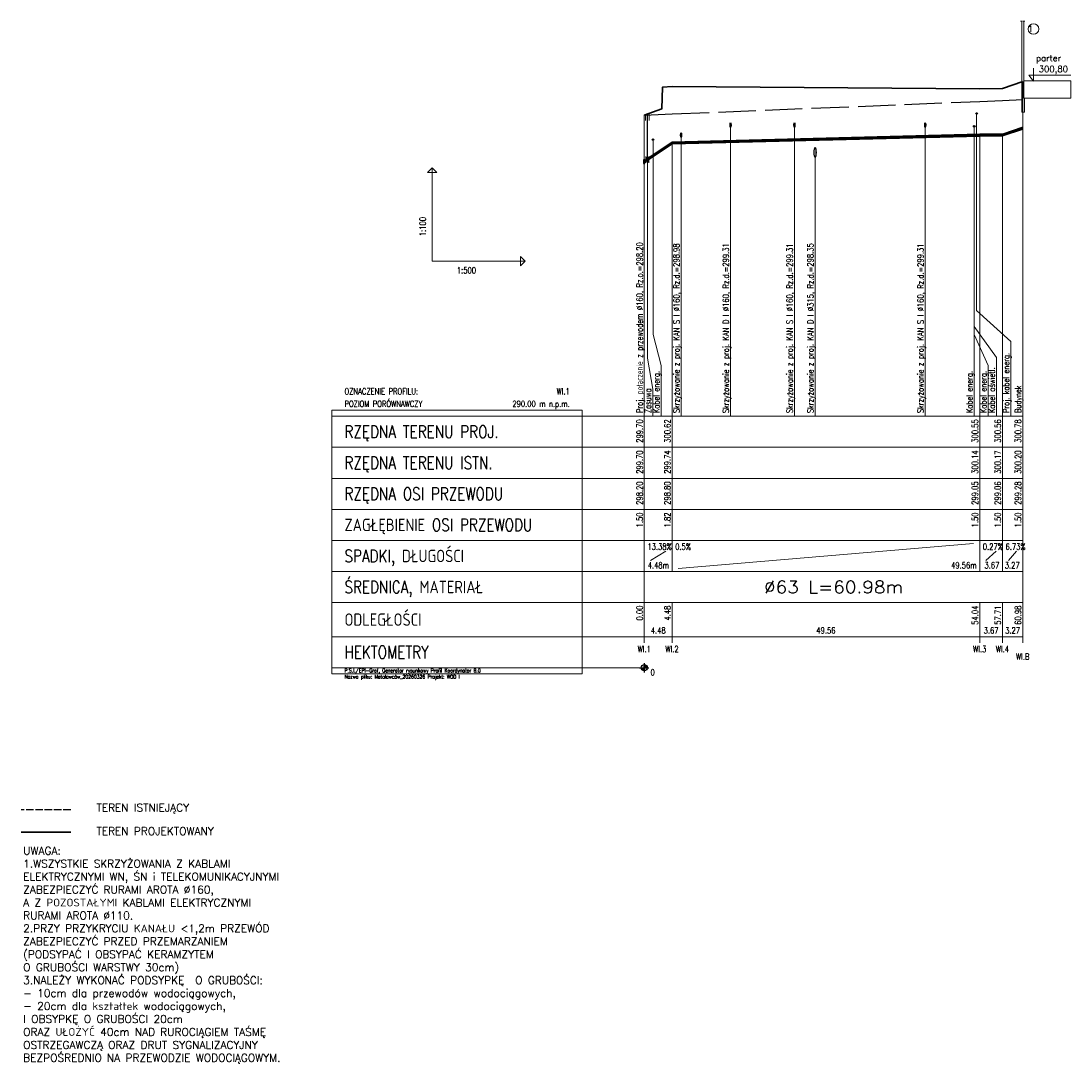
# Model space of a CAD drawing. Extents: x 2664 to 3002, y 2104 to 2439.
import ezdxf
from ezdxf.enums import TextEntityAlignment as Align

# ---------------------------------------------------------------- set-up
doc = ezdxf.new("R2010")
doc.units = 0
doc.header["$MEASUREMENT"] = 0
doc.linetypes.add('ACAD_ISO02W100', pattern=[15, 12, -3])
for name, color, linetype, lineweight in [('Armatura', 66, 'Continuous', 20), ('Linie_opisowe', 7, 'Continuous', 9), ('LINIE_TABELI', 7, 'Continuous', 20), ('Opis_skrz', 1, 'Continuous', 15), ('Opis_uzbr_p', 7, 'Continuous', 15), ('Opisy0_35', 71, 'Continuous', 20), ('S-szraf_Pen_No__8', 8, 'Continuous', 18), ('Teren_proj', 2, 'Continuous', 30)]:
    doc.layers.add(name, color=color, linetype=linetype, lineweight=lineweight)
for name, color, linetype in [('LICZBY', 7, 'Continuous'), ('Odcinki_3', 7, 'Continuous'), ('Opis_Arm', 7, 'Continuous'), ('Opis_PZ_3', 7, 'Continuous'), ('OPIS_WL', 7, 'Continuous'), ('Osie', 7, 'Continuous'), ('Teren_istn', 3, 'ACAD_ISO02W100'), ('Uzbr_podz', 7, 'Continuous')]:
    doc.layers.add(name, color=color, linetype=linetype)
doc.styles.add('ROMAN_S', font='romans.shx')
doc.styles.get("Standard").update_dxf_attribs({"font": 'romans.shx'})

msp = doc.modelspace()

# ---------------------------------------------------------------- linework, layer by layer
at = {"layer": 'Armatura'}
msp.add_lwpolyline([(2865.3, 2409.21, 0.1, 0.1, 0), (2866.53, 2409.21, 0.1, 0.1, 0)], format="xyseb", dxfattribs=at)
for points in [[(2865.3, 2407.21), (2865.36, 2407.21), (2865.36, 2409.21), (2865.3, 2409.21)], [(2865.86, 2394.63), (2865.97, 2394.63), (2865.97, 2409.21), (2865.86, 2409.21)], [(2866.47, 2407.21), (2866.53, 2407.21), (2866.53, 2409.21), (2866.47, 2409.21)], [(2865.42, 2393.63), (2865.42, 2395.63), (2866.42, 2393.63), (2866.42, 2395.63)]]:
    msp.add_lwpolyline(points, close=True, dxfattribs=at)
at = {"layer": 'LICZBY'}
for p, q in [((2863.42, 2230.96), (2866.42, 2230.96)), ((2863.92, 2230.89), (2865.91, 2231.03)), ((2863.93, 2230.82), (2865.91, 2231.1)), ((2863.94, 2230.75), (2865.89, 2231.16)), ((2863.95, 2230.68), (2865.88, 2231.23)), ((2863.98, 2230.61), (2865.86, 2231.3)), ((2864, 2230.55), (2865.83, 2231.36)), ((2864.03, 2230.49), (2865.8, 2231.43)), ((2864.07, 2230.43), (2865.76, 2231.49)), ((2864.11, 2230.37), (2865.72, 2231.54)), ((2864.15, 2230.31), (2865.68, 2231.6)), ((2864.2, 2230.26), (2865.64, 2231.65)), ((2864.25, 2230.21), (2865.58, 2231.7)), ((2864.3, 2230.17), (2865.53, 2231.74)), ((2864.36, 2230.13), (2865.47, 2231.79)), ((2864.42, 2230.09), (2865.42, 2231.82)), ((2864.48, 2230.06), (2865.35, 2231.86)), ((2864.54, 2230.03), (2865.29, 2231.88)), ((2864.61, 2230.01), (2865.22, 2231.91)), ((2864.67, 2229.99), (2865.16, 2231.93)), ((2864.74, 2229.97), (2865.09, 2231.94)), ((2864.81, 2229.96), (2865.02, 2231.95)), ((2864.88, 2229.96), (2864.95, 2231.96)), ((2864.92, 2232.46), (2864.92, 2229.46))]:
    msp.add_line(p, q, dxfattribs=at)
msp.add_circle((2864.92, 2230.96), 1, dxfattribs=at)
at = {"layer": 'Linie_opisowe'}
for p, q in [((2892.7, 2405.02), (2892.7, 2311.96)), ((2913.28, 2405.06), (2913.28, 2311.96)), ((2955.43, 2405.06), (2955.43, 2311.96)), ((2971.2, 2405.31), (2971.2, 2311.96)), ((2876.79, 2401.79), (2876.79, 2311.96)), ((2919.96, 2395.49), (2919.96, 2311.96))]:
    msp.add_line(p, q, dxfattribs=at)
for points in [[(2972.01, 2409.46), (2972.01, 2346), (2983.03, 2336), (2983.03, 2311.96)], [(2971.24, 2405.32), (2971.24, 2338.32), (2975.7, 2328.32), (2975.7, 2311.96)], [(2971.24, 2405.32), (2971.24, 2340.88), (2978.4, 2330.88), (2978.4, 2311.96)], [(2867.74, 2401.07), (2867.74, 2338.32), (2870.32, 2328.32), (2870.32, 2311.96)], [(2865.92, 2394.63), (2865.92, 2330.64), (2867.62, 2320.64), (2867.62, 2311.96)]]:
    msp.add_lwpolyline(points, dxfattribs=at)
at = {"layer": 'LINIE_TABELI'}
for p, q in [((2796.53, 2361.96), (2796.53, 2391.96)), ((2796.53, 2361.96), (2796.53, 2391.96)), ((2796.53, 2361.96), (2796.53, 2391.96)), ((2796.53, 2361.96), (2796.53, 2391.96)), ((2796.53, 2361.96), (2796.53, 2391.96)), ((2796.53, 2361.96), (2826.53, 2361.96)), ((2796.53, 2361.96), (2826.53, 2361.96)), ((2796.53, 2361.96), (2826.53, 2361.96)), ((2796.53, 2361.96), (2826.53, 2361.96)), ((2796.53, 2361.96), (2826.53, 2361.96)), ((2764.28, 2311.96), (2864.92, 2311.96)), ((2864.92, 2311.96), (2986.87, 2311.96)), ((2864.92, 2311.96), (2864.92, 2301.96)), ((2864.92, 2311.96), (2864.92, 2240.96)), ((2873.88, 2311.96), (2873.88, 2301.96)), ((2973, 2311.96), (2973, 2301.96)), ((2980.33, 2311.96), (2980.33, 2301.96)), ((2986.87, 2311.96), (2986.87, 2301.96)), ((2986.87, 2311.96), (2986.87, 2240.96)), ((2764.28, 2301.96), (2864.92, 2301.96)), ((2864.92, 2301.96), (2986.87, 2301.96)), ((2864.92, 2301.96), (2864.92, 2271.96)), ((2873.88, 2301.96), (2873.88, 2271.96)), ((2973, 2301.96), (2973, 2271.96)), ((2980.33, 2301.96), (2980.33, 2271.96)), ((2986.87, 2301.96), (2986.87, 2271.96)), ((2764.28, 2291.96), (2864.92, 2291.96)), ((2864.92, 2291.96), (2986.87, 2291.96)), ((2764.28, 2281.96), (2864.92, 2281.96)), ((2864.92, 2281.96), (2986.87, 2281.96)), ((2764.28, 2271.96), (2864.92, 2271.96)), ((2864.92, 2271.96), (2986.87, 2271.96)), ((2864.92, 2271.96), (2864.92, 2261.96)), ((2873.88, 2271.96), (2873.88, 2261.96)), ((2875.88, 2262.96), (2971, 2270.96)), ((2973, 2271.96), (2973, 2261.96)), ((2980.33, 2271.96), (2980.33, 2261.96)), ((2980.33, 2271.96), (2980.33, 2261.96)), ((2986.87, 2271.96), (2986.87, 2261.96)), ((2866.92, 2265.46), (2871.88, 2268.46)), ((2975, 2265.46), (2978.33, 2268.46)), ((2982.33, 2265.46), (2984.87, 2268.46)), ((2764.28, 2261.96), (2864.92, 2261.96)), ((2864.92, 2261.96), (2986.87, 2261.96)), ((2986.87, 2261.96), (2986.87, 2251.96)), ((2764.28, 2251.96), (2864.92, 2251.96)), ((2864.92, 2251.96), (2986.87, 2251.96)), ((2864.92, 2251.96), (2864.92, 2238.96)), ((2873.88, 2251.96), (2873.88, 2238.96)), ((2973, 2251.96), (2973, 2238.96)), ((2980.33, 2251.96), (2980.33, 2238.96)), ((2986.87, 2251.96), (2986.87, 2238.96)), ((2764.28, 2240.96), (2864.92, 2240.96)), ((2864.92, 2240.96), (2986.87, 2240.96)), ((2764.28, 2230.96), (2864.92, 2230.96))]:
    msp.add_line(p, q, dxfattribs=at)
for points in [[(2986.87, 2311.96), (2986.87, 2419.76)], [(2864.92, 2311.96), (2864.92, 2408.96)], [(2973, 2311.96), (2973, 2402.46)], [(2980.33, 2311.96), (2980.33, 2402.56)], [(2873.88, 2311.96), (2873.88, 2399.96)]]:
    msp.add_lwpolyline(points, dxfattribs=at)
for points in [[(2796.53, 2391.96), (2798.03, 2390.46), (2795.03, 2390.46)], [(2796.53, 2391.96), (2798.03, 2390.46), (2795.03, 2390.46)], [(2796.53, 2391.96), (2798.03, 2390.46), (2795.03, 2390.46)], [(2796.53, 2391.96), (2798.03, 2390.46), (2795.03, 2390.46)], [(2796.53, 2391.96), (2798.03, 2390.46), (2795.03, 2390.46)], [(2826.53, 2361.96), (2825.03, 2360.46), (2825.03, 2363.46)], [(2826.53, 2361.96), (2825.03, 2360.46), (2825.03, 2363.46)], [(2826.53, 2361.96), (2825.03, 2360.46), (2825.03, 2363.46)], [(2826.53, 2361.96), (2825.03, 2360.46), (2825.03, 2363.46)], [(2826.53, 2361.96), (2825.03, 2360.46), (2825.03, 2363.46)], [(2764.28, 2228.96), (2844.92, 2228.96), (2844.92, 2313.96), (2764.28, 2313.96)]]:
    msp.add_lwpolyline(points, close=True, dxfattribs=at)
at = {"layer": 'Odcinki_3'}
for points in [[(2873.88, 2400.26), (2973, 2402.76), (2973, 2402.77), (2873.88, 2400.27)], [(2973, 2402.76), (2980.33, 2402.86), (2980.33, 2402.87), (2973, 2402.77)], [(2980.33, 2402.86), (2986.87, 2405.06), (2986.87, 2405.07), (2980.33, 2402.87)], [(2980.33, 2402.26), (2986.87, 2404.46), (2986.87, 2404.44), (2980.33, 2402.24)], [(2864.92, 2394.26), (2873.88, 2400.26), (2873.88, 2400.27), (2864.92, 2394.27)], [(2864.92, 2393.66), (2873.88, 2399.66), (2873.88, 2399.64), (2864.92, 2393.64)], [(2873.88, 2399.66), (2973, 2402.16), (2973, 2402.14), (2873.88, 2399.64)], [(2973, 2402.16), (2980.33, 2402.26), (2980.33, 2402.24), (2973, 2402.14)]]:
    msp.add_lwpolyline(points, close=True, dxfattribs=at)
at = {"layer": 'OPIS_WL'}
for major_axis in [(0, -0.8), (0, -0.762)]:
    msp.add_ellipse((2864.92, 2393.96), major_axis=major_axis, ratio=0.2, dxfattribs=at)
at = {"layer": 'Osie'}
for p, q in [((2873.88, 2399.96), (2973, 2402.46)), ((2973, 2402.46), (2980.33, 2402.56)), ((2980.33, 2402.56), (2986.87, 2404.76)), ((2864.92, 2393.96), (2873.88, 2399.96))]:
    msp.add_line(p, q, dxfattribs=at)
at = {"layer": 'S-szraf_Pen_No__8', "linetype": 'Continuous'}
for p, q in [((2990.29, 2424.04), (2990.29, 2419.93)), ((2988.78, 2421.84), (3002.42, 2421.84)), ((2990.29, 2419.93), (2988.78, 2421.84))]:
    msp.add_line(p, q, dxfattribs=at)
msp.add_lwpolyline([(2987.57, 2439.26), (2986.97, 2439.26), (2987.17, 2439.26), (2987.17, 2414.46), (2987.47, 2414.46), (2987.47, 2409.93), (2986.87, 2409.93), (2986.87, 2409.93), (2986.57, 2409.93), (2986.57, 2412.26), (2986.57, 2412.26), (2986.57, 2439.26), (2986.77, 2439.26), (2986.17, 2439.26)], dxfattribs=at)
msp.add_lwpolyline([(2987.17, 2419.96), (3002.34, 2419.96), (3002.34, 2414.46), (2987.17, 2414.46)], close=True, dxfattribs=at)
msp.add_circle((2990.34, 2436.69), 1.71, dxfattribs=at)
at = {"layer": 'Teren_istn'}
msp.add_lwpolyline([(2864.92, 2408.96), (2873.88, 2409.32), (2973, 2413.39), (2980.33, 2413.69), (2986.87, 2413.96)], dxfattribs=at)
at = {"layer": 'Teren_istn', "ltscale": 0.2}
msp.add_lwpolyline([(2680.09, 2185.16), (2664.07, 2185.16)], dxfattribs=at)
at = {"layer": 'Teren_proj'}
for points in [[(2864.92, 2408.96), (2870.54, 2410.96), (2870.82, 2417.96), (2873.88, 2418.16), (2973, 2417.46), (2980.33, 2417.56), (2986.87, 2419.76)], [(2680.09, 2177.97), (2664.07, 2177.97)]]:
    msp.add_lwpolyline(points, dxfattribs=at)
at = {"layer": 'Uzbr_podz'}
for centre in [(2972.01, 2409.46), (2971.2, 2405.31), (2971.24, 2405.32), (2971.24, 2405.32), (2867.74, 2401.07)]:
    msp.add_circle(centre, 0.25, dxfattribs=at)
for centre, major_axis in [((2892.7, 2405.74), (0, -0.8)), ((2892.7, 2405.74), (0, -0.727)), ((2913.28, 2405.79), (0, -0.8)), ((2913.28, 2405.79), (0, -0.727)), ((2955.43, 2405.79), (0, -0.8)), ((2955.43, 2405.79), (0, -0.727)), ((2876.79, 2402.52), (0, -0.8)), ((2876.79, 2402.52), (0, -0.727)), ((2919.96, 2396.92), (0, -1.57)), ((2919.96, 2396.92), (0, -1.43))]:
    msp.add_ellipse(centre, major_axis=major_axis, ratio=0.2, dxfattribs=at)

# ---------------------------------------------------------------- texts
at = {"layer": 'LICZBY', "width": 0.8}
msp.add_text('1:100', height=2, rotation=90, dxfattribs=at).set_placement((2794.53, 2369.96))
msp.add_text('1:100', height=2, rotation=90, dxfattribs=at).set_placement((2794.53, 2369.96))
msp.add_text('1:100', height=2, rotation=90, dxfattribs=at).set_placement((2794.53, 2369.96))
msp.add_text('1:100', height=2, rotation=90, dxfattribs=at).set_placement((2794.53, 2369.96))
msp.add_text('1:100', height=2, rotation=90, dxfattribs=at).set_placement((2794.53, 2369.96))
for s, p in [('1:500', (2804.53, 2357.96)), ('1:500', (2804.53, 2357.96)), ('1:500', (2804.53, 2357.96)), ('1:500', (2804.53, 2357.96)), ('1:500', (2804.53, 2357.96)), ('13.38%', (2865.92, 2268.96)), ('0.5%', (2874.88, 2268.96)), ('0.27%', (2974, 2268.96)), ('6.73%', (2981.33, 2268.96)), ('0', (2866.92, 2228.46))]:
    msp.add_text(s, height=2, dxfattribs=at).set_placement(p)
for s, p in [('299.70', (2864.42, 2310.96)), ('300.62', (2873.38, 2310.96)), ('300.55', (2972.5, 2310.96)), ('300.56', (2979.83, 2310.96)), ('300.78', (2986.37, 2310.96)), ('299.70', (2864.42, 2300.96)), ('299.74', (2873.38, 2300.96)), ('300.14', (2972.5, 2300.96)), ('300.17', (2979.83, 2300.96)), ('300.20', (2986.37, 2300.96)), ('298.20', (2864.42, 2290.96)), ('298.80', (2873.38, 2290.96)), ('299.05', (2972.5, 2290.96)), ('299.06', (2979.83, 2290.96)), ('299.28', (2986.37, 2290.96)), ('1.50', (2864.42, 2280.96)), ('1.82', (2873.38, 2280.96)), ('1.50', (2972.5, 2280.96)), ('1.50', (2979.83, 2280.96)), ('1.50', (2986.37, 2280.96)), ('0.00', (2864.42, 2250.96)), ('4.48', (2873.38, 2250.96)), ('54.04', (2972.5, 2250.96)), ('57.71', (2979.83, 2250.96)), ('60.98', (2986.37, 2250.96))]:
    msp.add_text(s, height=2, rotation=90, dxfattribs=at).set_placement(p, align=Align.RIGHT)
for s, p in [('4.48m', (2872.88, 2262.96)), ('49.56m', (2972, 2262.96)), ('3.67', (2979.33, 2262.96)), ('3.27', (2985.87, 2262.96))]:
    msp.add_text(s, height=2, dxfattribs=at).set_placement(p, align=Align.RIGHT)
at = {"layer": 'LICZBY', "width": 0.9841}
msp.add_text('%%C63 L=60.98m', height=4, dxfattribs=at).set_placement((2903.49, 2254.96), (2948.29, 2254.96), align=Align.FIT)
at = {"layer": 'LICZBY', "width": 0.8}
for s, p in [('4.48', (2869.4, 2241.96)), ('49.56', (2923.44, 2241.96)), ('3.67', (2976.67, 2241.96)), ('3.27', (2983.6, 2241.96)), ('WI.1', (2864.92, 2235.96)), ('WI.2', (2873.88, 2235.96)), ('WI.3', (2973, 2235.96)), ('WI.4', (2980.33, 2235.96)), ('WI.B', (2986.87, 2233.56))]:
    msp.add_text(s, height=2, dxfattribs=at).set_placement(p, align=Align.CENTER)
at = {"layer": 'LINIE_TABELI', "width": 0.8}
for s, height, p in [('OZNACZENIE PROFILU:', 2, (2768.31, 2318.96)), ('POZIOM PORÓWNAWCZY', 2, (2768.31, 2314.96)), ('RZĘDNA TERENU PROJ.', 4, (2768.31, 2304.96)), ('RZĘDNA TERENU ISTN.', 4, (2768.31, 2294.96)), ('RZĘDNA OSI PRZEWODU', 4, (2768.31, 2284.96)), ('ZAGŁĘBIENIE OSI PRZEWODU', 4, (2768.31, 2274.96)), ('SPADKI, DŁUGOŚCI', 4, (2768.31, 2264.96)), ('ŚREDNICA, MATERIAŁ', 4, (2768.31, 2254.96)), ('ODLEGŁOŚCI', 4, (2768.31, 2244.46)), ('HEKTOMETRY', 4, (2768.31, 2233.96)), ('P.S.I./EPI-Graf, Generator rysunkowy Profil Koordynator 8.0', 1.2, (2768.31, 2229.46)), ('Nazwa pliku: Metalowców_20260326 Projekt: WOD I', 1.2, (2768.31, 2227.46))]:
    msp.add_text(s, height=height, dxfattribs=at).set_placement(p)
for s, p in [('WI.1', (2840.92, 2318.96)), ('290.00 m n.p.m.', (2840.92, 2314.96))]:
    msp.add_text(s, height=2, dxfattribs=at).set_placement(p, align=Align.RIGHT)
at = {"layer": 'Opis_Arm', "width": 0.8}
msp.add_text('Zasuwa', height=2, rotation=90, dxfattribs=at).set_placement((2867.12, 2312.96))
at = {"layer": 'Opis_PZ_3', "width": 0.8}
msp.add_text('Budynek', height=2, rotation=90, dxfattribs=at).set_placement((2986.37, 2312.96))
at = {"layer": 'Opis_skrz', "width": 0.8}
for s, p in [('Skrzyżowanie z proj. KAN S I %%c160, Rz.d.=298.98', (2876.29, 2312.96)), ('Skrzyżowanie z proj. KAN D I %%c160, Rz.d.=299.31', (2892.2, 2312.96)), ('Skrzyżowanie z proj. KAN S I %%c160, Rz.d.=299.31', (2912.78, 2312.96)), ('Skrzyżowanie z proj. KAN D I %%C315, Rz.d.=298.35', (2919.46, 2312.96)), ('Skrzyżowanie z proj. KAN S I %%c160, Rz.d.=299.31', (2954.93, 2312.96))]:
    msp.add_text(s, height=2, rotation=90, dxfattribs=at).set_placement(p)
at = {"layer": 'Opis_uzbr_p', "width": 0.8}
for s, p in [('Kabel oświetl.', (2977.9, 2312.96)), ('Proj. kabel energ.', (2982.53, 2312.96)), ('Kabel energ.', (2869.82, 2312.96)), ('Kabel energ.', (2970.7, 2312.96)), ('Kabel energ.', (2975.2, 2312.96))]:
    msp.add_text(s, height=2, rotation=90, dxfattribs=at).set_placement(p)
at = {"layer": 'OPIS_WL', "width": 0.8}
msp.add_text('Proj. połączenie z przewodem %%c160, Rz.o.=298.20', height=2, rotation=90, dxfattribs=at).set_placement((2864.42, 2312.96))
at = {"layer": 'Opisy0_35', "char_height": 2.5, "attachment_point": 1, "style": 'ROMAN_S'}
for s, insert, width in [('TEREN ISTNIEJĄCY', (2688.36, 2187.14), 49.0818), ('TEREN PROJEKTOWANY', (2688.36, 2179.57), 49.0818), ('\\pi-15,l15t15;UWAGA:\\P\\pi*,l*t;1.WSZYSTKIE SKRZYŻOWANIA Z KABLAMI \\P\\pi0,l0t15;ELEKTRYCZNYMI WN, ŚN i TELEKOMUNIKACYJNYMI\\P\\pi*,l*t;ZABEZPIECZYĆ RURAMI AROTA %%C160,\\P\\pi-15,l15t15;A Z POZOSTAŁYMI KABLAMI ELEKTRYCZNYMI \\PRURAMI AROTA %%C110.\\P\\pi*,l*t;2.PRZY PRZYKRYCIU KANAŁU <1,2m PRZEWÓD \\PZABEZPIECZYĆ PRZED PRZEMARZANIEM\\P(PODSYPAĆ I OBSYPAĆ KERAMZYTEM\\PO GRUBOŚCI WARSTWY 30cm)\\P3.NALEŻY WYKONAĆ PODSYPKĘ  O GRUBOŚCI:\\P- 10cm dla przewodów wodociągowych,\\P- 20cm dla kształtek wodociągowych,\\PI OBSYPKĘ O GRUBOŚCI 20cm\\PORAZ UŁOŻYĆ 40cm NAD RUROCIĄGIEM TAŚMĘ OSTRZEGAWCZĄ ORAZ DRUT SYGNALIZACYJNY\\PBEZPOŚREDNIO NA PRZEWODZIE WODOCIĄGOWYM. \\P', (2664.78, 2173.24), 103.1836)]:
    msp.add_mtext(s, dxfattribs=dict(at, insert=insert, width=width))
at = {"layer": 'S-szraf_Pen_No__8', "linetype": 'Continuous', "char_height": 2, "attachment_point": 3}
for s, insert in [('\\pi-6,l8,t8;1', (2990.29, 2437.74)), ('parter', (2999.22, 2428.29))]:
    msp.add_mtext(s, dxfattribs=dict(at, insert=insert))
at = {"layer": 'S-szraf_Pen_No__8', "linetype": 'Continuous', "insert": (3001.45, 2424.78), "char_height": 2, "width": 2.4408, "attachment_point": 3}
msp.add_mtext('\\Fromans.shx;300,80', dxfattribs=at)

doc.saveas('drawing.dxf')
